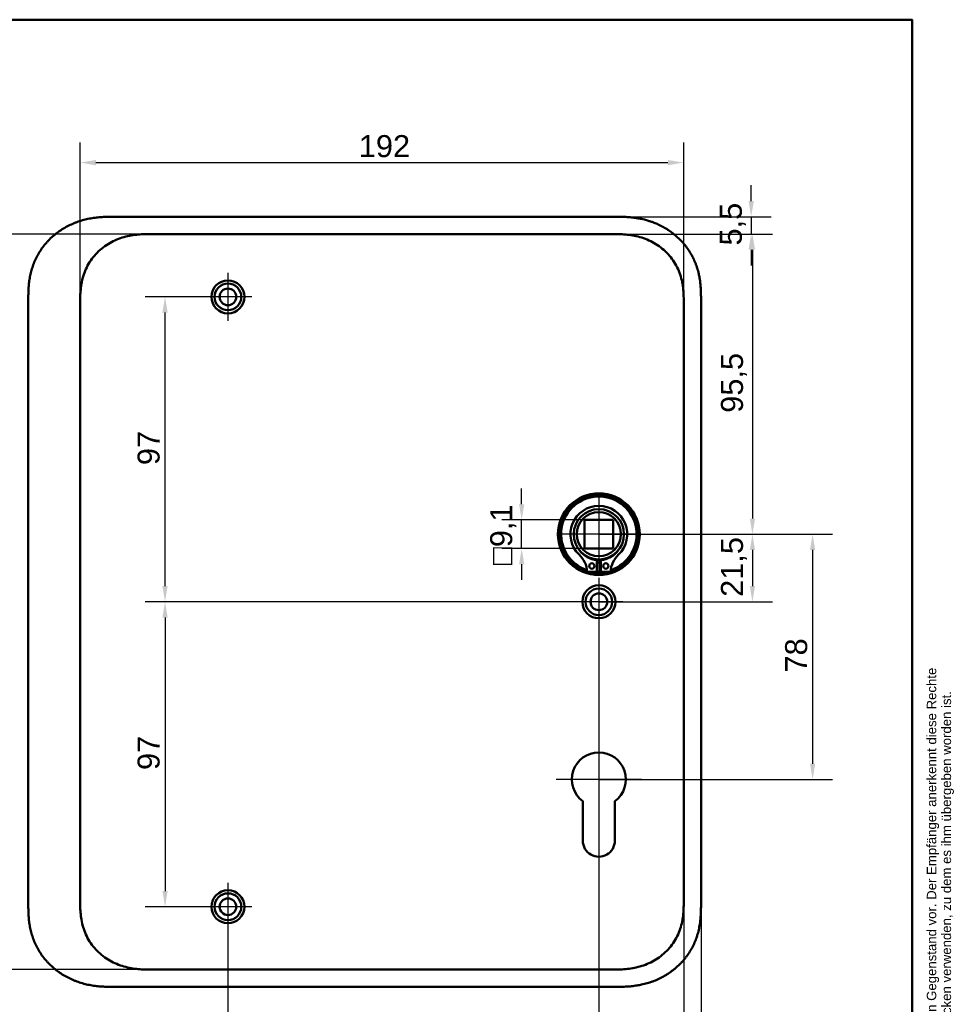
# Model space of a CAD drawing. Header units: millimetres. Extents: x 20 to 833, y 20 to 574.
# Tile 12 of 12: x 536 to 833, y 261 to 574. Entities that reach past the tile are written whole.
import ezdxf
from ezdxf.enums import TextEntityAlignment as Align

# ---------------------------------------------------------------- set-up
doc = ezdxf.new("R2010")
doc.units = ezdxf.units.MM
doc.header["$LTSCALE"] = 2
for name, color, linetype, lineweight in [('Bemaßungen(DIN)', 7, 'Continuous', 25), ('Mittelpunktmarkierung(DIN)', 7, 'Continuous', 25), ('Sichtbare Kanten(DIN)', 7, 'Continuous', 50), ('Skizziergeometrie(DIN)', 7, 'Continuous', 50), ('Symbole(DIN)', 7, 'Continuous', 25)]:
    doc.layers.add(name, color=color, linetype=linetype, lineweight=lineweight)
doc.styles.add('Aktuell-DIN', font='arial.ttf')
doc.styles.add('STANDARD-DIN~0', font='arial.ttf')
doc.styles.add('Textstil10', font='arial.ttf')
doc.styles.add('Textstil41', font='arial.ttf', dxfattribs={"width": 0.8})
doc.styles.add('Textstil83', font='arial.ttf', dxfattribs={"width": 0.8})
doc.dimstyles.new('CAD-LAN', dxfattribs={"dimscale": 2, "dimtxt": 3.5, "dimasz": 2.5, "dimexe": 3.175, "dimexo": 0, "dimgap": 0.8, "dimtad": 1, "dimrnd": 1e-08, "dimtxsty": 'STANDARD-DIN~0', "dimcen": 0.09, "dimdle": 10, "dimclrd": 250, "dimclre": 250, "dimclrt": 250, "dimadec": 0, "dimazin": 2, "dimtfac": 1, "dimtmove": 0, "dimatfit": 3, "dimfxl": 1, "dimtolj": 1, "dimtzin": 0, "dimlwd": 25, "dimlwe": 25, "dimarcsym": 0})

# ---------------------------------------------------------------- blocks, each defined once
blk = doc.blocks.new('Ränder Standardrahmen')
at = {"layer": 'Skizziergeometrie(DIN)', "flags": 128}
blk.add_lwpolyline([(10, 10), (10, 287), (410, 287), (410, 10), (10, 10)], dxfattribs=at)
blk = doc.blocks.new('Schriftfelder Heusser')
at = {"layer": 'Symbole(DIN)', "color": 7, "insert": (293.33, 191.7), "char_height": 1.5, "width": 182.3003, "attachment_point": 1, "rotation": 90, "line_spacing_factor": 0.944221, "style": 'Aktuell-DIN'}
blk.add_mtext('\\fArial|b0|i0;\\H1.5000;Die Schlossfabrik Heusser AG ist Eigentümerin dieses Dokumentes und behält sich alle Rechte an diesem und dem dargestellten Gegenstand vor. Der Empfänger anerkennt diese Rechte\\Pund wird das Dokument nicht ohne schriftliche Ermächtigung der Eigentümerin Dritten zugänglich machen oder zu anderen Zwecken verwenden, zu dem es ihm übergeben worden ist.\\P ', dxfattribs=at)
at = {"layer": 'Symbole(DIN)', "color": 179, "true_color": 0x262659, "style": 'Textstil10'}
blk.add_attdef('ERSTELLUNGSDATUM_001', (217.23, 218.29), '', height=2, dxfattribs=at)
at = {"layer": 'Symbole(DIN)', "color": 179, "true_color": 0x262659}
for tag, height, style, p in [('AUTOR', 2.49, 'Aktuell-DIN', (240.03, 219.26)), ('KONTROLLDATUM', 2, 'Textstil10', (217.42, 215.04)), ('KONTROLLIERT_VON', 2, 'Textstil10', (239.98, 215.05))]:
    blk.add_attdef(tag, text='', height=height, dxfattribs=dict(at, style=style)).set_placement(p, align=Align.MIDDLE_LEFT)
at = {"layer": 'Symbole(DIN)', "color": 7, "style": 'Textstil83', "width": 0.8}
blk.add_attdef('Anfänglicher_Ansichtsmaßstab_001', (281.57, 213.34), '', height=2.3, dxfattribs=at)
at = {"layer": 'Symbole(DIN)', "color": 179, "true_color": 0x262659, "style": 'Textstil10'}
blk.add_attdef('PROJEKT', text='', height=2, dxfattribs=at).set_placement((217.77, 209.72), align=Align.BOTTOM_LEFT)
at = {"layer": 'Symbole(DIN)', "color": 7, "style": 'Textstil41', "width": 0.8}
blk.add_attdef('STATUS', text='', height=5, dxfattribs=at).set_placement((284.53, 195.86), align=Align.MIDDLE_CENTER)
blk = doc.blocks.new('*D9')
at = {"layer": 'Bemaßungen(DIN)', "color": 250, "linetype": 'Continuous', "lineweight": 25, "true_color": 0x3f3f3f, "transparency": 16777216}
for p, q in [((768.79, 516.32), (768.79, 521.32)), ((724.79, 511.32), (775.14, 511.32)), ((768.79, 511.32), (768.79, 505.82)), ((723.79, 505.82), (775.14, 505.82)), ((768.79, 500.82), (768.79, 495.82))]:
    blk.add_line(p, q, dxfattribs=at)
at = {"layer": 'Bemaßungen(DIN)', "color": 250, "linetype": 'Continuous', "true_color": 0x3f3f3f, "transparency": 16777216}
for points in [[(767.96, 516.32), (769.63, 516.32), (768.79, 511.32)], [(767.96, 500.82), (769.63, 500.82), (768.79, 505.82)]]:
    blk.add_solid(points, dxfattribs=at)
at = {"layer": 'Defpoints', "color": 0, "linetype": 'Continuous', "transparency": 16777216}
for p in [(724.79, 511.32), (723.79, 505.82), (768.79, 505.82)]:
    blk.add_point(p, dxfattribs=at)
at = {"layer": 'Bemaßungen(DIN)', "color": 250, "linetype": 'Continuous', "lineweight": 25, "true_color": 0x3f3f3f, "transparency": 16777216, "insert": (758.81, 502.17), "char_height": 7, "attachment_point": 1, "rotation": 90, "style": 'STANDARD-DIN~0'}
blk.add_mtext('\\A1;5,5', dxfattribs=at)
blk = doc.blocks.new('*D10')
at = {"layer": 'Bemaßungen(DIN)', "color": 250, "linetype": 'Continuous', "lineweight": 25, "true_color": 0x3f3f3f, "transparency": 16777216}
for p, q in [((723.79, 505.82), (775.54, 505.82)), ((769.19, 500.82), (769.19, 415.32)), ((720.33, 410.32), (775.54, 410.32))]:
    blk.add_line(p, q, dxfattribs=at)
at = {"layer": 'Bemaßungen(DIN)', "color": 250, "linetype": 'Continuous', "true_color": 0x3f3f3f, "transparency": 16777216}
for points in [[(768.36, 500.82), (770.03, 500.82), (769.19, 505.82)], [(768.36, 415.32), (770.03, 415.32), (769.19, 410.32)]]:
    blk.add_solid(points, dxfattribs=at)
at = {"layer": 'Defpoints', "color": 0, "linetype": 'Continuous', "transparency": 16777216}
for p in [(723.79, 505.82), (720.33, 410.32), (769.19, 410.32)]:
    blk.add_point(p, dxfattribs=at)
at = {"layer": 'Bemaßungen(DIN)', "color": 250, "linetype": 'Continuous', "lineweight": 25, "true_color": 0x3f3f3f, "transparency": 16777216, "insert": (759.18, 448.95), "char_height": 7, "attachment_point": 1, "rotation": 90, "style": 'STANDARD-DIN~0'}
blk.add_mtext('\\A1;95,5', dxfattribs=at)
blk = doc.blocks.new('*D11')
at = {"layer": 'Bemaßungen(DIN)', "color": 250, "linetype": 'Continuous', "lineweight": 25, "true_color": 0x3f3f3f, "transparency": 16777216}
for p, q in [((720.33, 410.32), (775.54, 410.32)), ((769.19, 405.32), (769.19, 393.82)), ((720.33, 388.82), (775.54, 388.82))]:
    blk.add_line(p, q, dxfattribs=at)
at = {"layer": 'Bemaßungen(DIN)', "color": 250, "linetype": 'Continuous', "true_color": 0x3f3f3f, "transparency": 16777216}
for points in [[(768.36, 405.32), (770.03, 405.32), (769.19, 410.32)], [(768.36, 393.82), (770.03, 393.82), (769.19, 388.82)]]:
    blk.add_solid(points, dxfattribs=at)
at = {"layer": 'Defpoints', "color": 0, "linetype": 'Continuous', "transparency": 16777216}
for p in [(720.33, 410.32), (720.33, 388.82), (769.19, 388.82)]:
    blk.add_point(p, dxfattribs=at)
at = {"layer": 'Bemaßungen(DIN)', "color": 250, "linetype": 'Continuous', "lineweight": 25, "true_color": 0x3f3f3f, "transparency": 16777216, "insert": (759.18, 390.39), "char_height": 7, "attachment_point": 1, "rotation": 90, "style": 'STANDARD-DIN~0'}
blk.add_mtext('\\A1;21,5', dxfattribs=at)
blk = doc.blocks.new('*D12')
at = {"layer": 'Bemaßungen(DIN)', "color": 250, "linetype": 'Continuous', "lineweight": 25, "true_color": 0x3f3f3f, "transparency": 16777216}
for p, q in [((720.33, 410.32), (794.68, 410.32)), ((788.33, 405.32), (788.33, 337.32)), ((720.33, 332.32), (794.68, 332.32))]:
    blk.add_line(p, q, dxfattribs=at)
at = {"layer": 'Bemaßungen(DIN)', "color": 250, "linetype": 'Continuous', "true_color": 0x3f3f3f, "transparency": 16777216}
for points in [[(787.5, 405.32), (789.17, 405.32), (788.33, 410.32)], [(787.5, 337.32), (789.17, 337.32), (788.33, 332.32)]]:
    blk.add_solid(points, dxfattribs=at)
at = {"layer": 'Defpoints', "color": 0, "linetype": 'Continuous', "transparency": 16777216}
for p in [(720.33, 410.32), (720.33, 332.32), (788.33, 332.32)]:
    blk.add_point(p, dxfattribs=at)
at = {"layer": 'Bemaßungen(DIN)', "color": 250, "linetype": 'Continuous', "lineweight": 25, "true_color": 0x3f3f3f, "transparency": 16777216, "insert": (779.59, 366.33), "char_height": 7, "attachment_point": 1, "rotation": 90, "style": 'STANDARD-DIN~0'}
blk.add_mtext('\\A1;78', dxfattribs=at)
blk = doc.blocks.new('*D13')
at = {"layer": 'Bemaßungen(DIN)', "color": 250, "linetype": 'Continuous', "lineweight": 25, "true_color": 0x3f3f3f, "transparency": 16777216}
for p, q in [((695.78, 419.87), (695.78, 424.87)), ((715.78, 414.87), (689.43, 414.87)), ((695.78, 405.77), (695.78, 414.87)), ((715.78, 405.77), (689.43, 405.77)), ((695.78, 400.77), (695.78, 395.77))]:
    blk.add_line(p, q, dxfattribs=at)
at = {"layer": 'Bemaßungen(DIN)', "color": 250, "linetype": 'Continuous', "true_color": 0x3f3f3f, "transparency": 16777216}
for points in [[(694.95, 419.87), (696.62, 419.87), (695.78, 414.87)], [(694.95, 400.77), (696.62, 400.77), (695.78, 405.77)]]:
    blk.add_solid(points, dxfattribs=at)
at = {"layer": 'Defpoints', "color": 0, "linetype": 'Continuous', "transparency": 16777216}
for p in [(695.78, 414.87), (715.78, 414.87), (715.78, 405.77)]:
    blk.add_point(p, dxfattribs=at)
at = {"layer": 'Bemaßungen(DIN)', "color": 250, "linetype": 'Continuous', "lineweight": 25, "true_color": 0x3f3f3f, "transparency": 16777216, "insert": (685.77, 400.55), "char_height": 7, "attachment_point": 1, "rotation": 90, "style": 'STANDARD-DIN~0'}
blk.add_mtext('\\A1;\\fAIGDT|b0|i0;\\H7.0000;o\\fArial|b0|i0;\\H7.0000;9,1', dxfattribs=at)
blk = doc.blocks.new('*D14')
at = {"layer": 'Bemaßungen(DIN)', "color": 250, "linetype": 'Continuous', "lineweight": 25, "true_color": 0x3f3f3f, "transparency": 16777216}
for p, q in [((602.33, 485.82), (575.98, 485.82)), ((582.33, 393.82), (582.33, 480.82)), ((720.33, 388.82), (575.98, 388.82))]:
    blk.add_line(p, q, dxfattribs=at)
at = {"layer": 'Bemaßungen(DIN)', "color": 250, "linetype": 'Continuous', "true_color": 0x3f3f3f, "transparency": 16777216}
for points in [[(581.5, 480.82), (583.17, 480.82), (582.33, 485.82)], [(581.5, 393.82), (583.17, 393.82), (582.33, 388.82)]]:
    blk.add_solid(points, dxfattribs=at)
at = {"layer": 'Defpoints', "color": 0, "linetype": 'Continuous', "transparency": 16777216}
for p in [(582.33, 485.82), (602.33, 485.82), (720.33, 388.82)]:
    blk.add_point(p, dxfattribs=at)
at = {"layer": 'Bemaßungen(DIN)', "color": 250, "linetype": 'Continuous', "lineweight": 25, "true_color": 0x3f3f3f, "transparency": 16777216, "insert": (573.59, 432.31), "char_height": 7, "attachment_point": 1, "rotation": 90, "style": 'STANDARD-DIN~0'}
blk.add_mtext('\\A1;97', dxfattribs=at)
blk = doc.blocks.new('*D15')
at = {"layer": 'Bemaßungen(DIN)', "color": 250, "linetype": 'Continuous', "lineweight": 25, "true_color": 0x3f3f3f, "transparency": 16777216}
for p, q in [((720.33, 388.82), (575.98, 388.82)), ((582.33, 383.82), (582.33, 296.82)), ((602.33, 291.82), (575.98, 291.82))]:
    blk.add_line(p, q, dxfattribs=at)
at = {"layer": 'Bemaßungen(DIN)', "color": 250, "linetype": 'Continuous', "true_color": 0x3f3f3f, "transparency": 16777216}
for points in [[(581.5, 383.82), (583.17, 383.82), (582.33, 388.82)], [(581.5, 296.82), (583.17, 296.82), (582.33, 291.82)]]:
    blk.add_solid(points, dxfattribs=at)
at = {"layer": 'Defpoints', "color": 0, "linetype": 'Continuous', "transparency": 16777216}
for p in [(720.33, 388.82), (582.33, 291.82), (602.33, 291.82)]:
    blk.add_point(p, dxfattribs=at)
at = {"layer": 'Bemaßungen(DIN)', "color": 250, "linetype": 'Continuous', "lineweight": 25, "true_color": 0x3f3f3f, "transparency": 16777216, "insert": (573.59, 335.31), "char_height": 7, "attachment_point": 1, "rotation": 90, "style": 'STANDARD-DIN~0'}
blk.add_mtext('\\A1;97', dxfattribs=at)
blk = doc.blocks.new('*D16')
at = {"layer": 'Bemaßungen(DIN)', "color": 250, "linetype": 'Continuous', "lineweight": 25, "true_color": 0x3f3f3f, "transparency": 16777216}
for p, q in [((747.33, 294.11), (747.33, 230.76)), ((752.83, 293.11), (752.83, 230.76)), ((742.33, 237.11), (737.33, 237.11)), ((747.33, 237.11), (752.83, 237.11)), ((757.83, 237.11), (762.83, 237.11))]:
    blk.add_line(p, q, dxfattribs=at)
at = {"layer": 'Bemaßungen(DIN)', "color": 250, "linetype": 'Continuous', "true_color": 0x3f3f3f, "transparency": 16777216}
for points in [[(742.33, 237.94), (742.33, 236.27), (747.33, 237.11)], [(757.83, 237.94), (757.83, 236.27), (752.83, 237.11)]]:
    blk.add_solid(points, dxfattribs=at)
at = {"layer": 'Defpoints', "color": 0, "linetype": 'Continuous', "transparency": 16777216}
for p in [(747.33, 294.11), (752.83, 293.11), (752.83, 237.11)]:
    blk.add_point(p, dxfattribs=at)
at = {"layer": 'Bemaßungen(DIN)', "color": 250, "linetype": 'Continuous', "lineweight": 25, "true_color": 0x3f3f3f, "transparency": 16777216, "insert": (743.68, 247.09), "char_height": 7, "attachment_point": 1, "style": 'STANDARD-DIN~0'}
blk.add_mtext('\\A1;5,5', dxfattribs=at)
blk = doc.blocks.new('*D17')
at = {"layer": 'Bemaßungen(DIN)', "color": 250, "linetype": 'Continuous', "lineweight": 25, "true_color": 0x3f3f3f, "transparency": 16777216}
for p, q in [((720.33, 381.17), (720.33, 229.47)), ((602.33, 284.17), (602.33, 229.47)), ((715.33, 235.82), (607.33, 235.82))]:
    blk.add_line(p, q, dxfattribs=at)
at = {"layer": 'Bemaßungen(DIN)', "color": 250, "linetype": 'Continuous', "true_color": 0x3f3f3f, "transparency": 16777216}
for points in [[(607.33, 236.65), (607.33, 234.99), (602.33, 235.82)], [(715.33, 236.65), (715.33, 234.99), (720.33, 235.82)]]:
    blk.add_solid(points, dxfattribs=at)
at = {"layer": 'Defpoints', "color": 0, "linetype": 'Continuous', "transparency": 16777216}
for p in [(720.33, 381.17), (602.33, 284.17), (602.33, 235.82)]:
    blk.add_point(p, dxfattribs=at)
at = {"layer": 'Bemaßungen(DIN)', "color": 250, "linetype": 'Continuous', "lineweight": 25, "true_color": 0x3f3f3f, "transparency": 16777216, "insert": (653.92, 244.57), "char_height": 7, "attachment_point": 1, "style": 'STANDARD-DIN~0'}
blk.add_mtext('\\A1;118', dxfattribs=at)
blk = doc.blocks.new('*D25')
at = {"layer": 'Bemaßungen(DIN)', "color": 250, "linetype": 'Continuous', "lineweight": 25, "true_color": 0x3f3f3f, "transparency": 16777216}
for p, q in [((578.87, 505.82), (504.52, 505.82)), ((510.87, 500.82), (510.87, 276.82)), ((578.87, 271.82), (504.52, 271.82))]:
    blk.add_line(p, q, dxfattribs=at)
at = {"layer": 'Bemaßungen(DIN)', "color": 250, "linetype": 'Continuous', "true_color": 0x3f3f3f, "transparency": 16777216}
for points in [[(510.04, 500.82), (511.7, 500.82), (510.87, 505.82)], [(510.04, 276.82), (511.7, 276.82), (510.87, 271.82)]]:
    blk.add_solid(points, dxfattribs=at)
at = {"layer": 'Defpoints', "color": 0, "linetype": 'Continuous', "transparency": 16777216}
for p in [(578.87, 505.82), (510.87, 271.82), (578.87, 271.82)]:
    blk.add_point(p, dxfattribs=at)
at = {"layer": 'Bemaßungen(DIN)', "color": 250, "linetype": 'Continuous', "lineweight": 25, "true_color": 0x3f3f3f, "transparency": 16777216, "insert": (502.12, 381.04), "char_height": 7, "attachment_point": 1, "rotation": 90, "style": 'STANDARD-DIN~0'}
blk.add_mtext('\\A1;234', dxfattribs=at)
blk = doc.blocks.new('*D26')
at = {"layer": 'Bemaßungen(DIN)', "color": 250, "linetype": 'Continuous', "lineweight": 25, "true_color": 0x3f3f3f, "transparency": 16777216}
for p, q in [((555.33, 482.61), (555.33, 534.89)), ((747.33, 483.54), (747.33, 534.89)), ((560.33, 528.54), (742.33, 528.54))]:
    blk.add_line(p, q, dxfattribs=at)
at = {"layer": 'Bemaßungen(DIN)', "color": 250, "linetype": 'Continuous', "true_color": 0x3f3f3f, "transparency": 16777216}
for points in [[(560.33, 529.37), (560.33, 527.7), (555.33, 528.54)], [(742.33, 529.37), (742.33, 527.7), (747.33, 528.54)]]:
    blk.add_solid(points, dxfattribs=at)
at = {"layer": 'Defpoints', "color": 0, "linetype": 'Continuous', "transparency": 16777216}
for p in [(747.33, 528.54), (555.33, 482.61), (747.33, 483.54)]:
    blk.add_point(p, dxfattribs=at)
at = {"layer": 'Bemaßungen(DIN)', "color": 250, "linetype": 'Continuous', "lineweight": 25, "true_color": 0x3f3f3f, "transparency": 16777216, "insert": (643.97, 537.28), "char_height": 7, "attachment_point": 1, "style": 'STANDARD-DIN~0'}
blk.add_mtext('\\A1;192', dxfattribs=at)

msp = doc.modelspace()

# ---------------------------------------------------------------- linework, layer by layer
at = {"layer": 'Mittelpunktmarkierung(DIN)', "linetype": 'Continuous'}
for p, q in [((602.333, 493.471), (602.333, 478.171)), ((609.983, 485.821), (594.683, 485.821)), ((720.333, 422.321), (720.333, 398.321)), ((732.333, 410.321), (708.333, 410.321)), ((720.333, 396.471), (720.333, 381.171)), ((727.983, 388.821), (712.683, 388.821)), ((720.333, 345.921), (720.333, 322.321)), ((733.933, 332.321), (706.733, 332.321)), ((602.333, 299.471), (602.333, 284.171)), ((609.983, 291.821), (594.683, 291.821))]:
    msp.add_line(p, q, dxfattribs=at)
at = {"layer": 'Sichtbare Kanten(DIN)'}
for p, q in [((724.794, 511.321), (565.872, 511.321)), ((578.872, 505.821), (578.871, 505.821)), ((723.795, 505.821), (578.872, 505.821)), ((538.833, 484.537), (538.833, 293.064)), ((752.833, 293.106), (752.833, 484.537)), ((715.783, 405.771), (715.783, 414.871)), ((715.783, 414.871), (724.883, 414.871)), ((724.883, 414.871), (724.883, 405.771)), ((724.883, 405.771), (715.783, 405.771)), ((719.716, 402.063), (719.716, 398.363)), ((720.95, 398.363), (720.95, 402.063)), ((719.716, 398.363), (716.692, 398.363)), ((723.974, 398.363), (720.95, 398.363)), ((715.233, 312.822), (715.234, 325.396)), ((725.433, 325.397), (725.433, 312.821)), ((723.795, 271.821), (578.871, 271.821)), ((578.871, 271.821), (578.871, 271.821)), ((723.795, 271.821), (723.795, 271.821)), ((565.872, 266.321), (724.794, 266.321))]:
    msp.add_line(p, q, dxfattribs=at)
for centre, radius in [((602.333, 485.821), 5.25), ((602.333, 485.821), 4.25), ((602.333, 485.821), 2.65), ((720.333, 410.321), 13), ((720.333, 410.321), 12.5), ((720.333, 410.321), 8), ((720.333, 410.321), 7), ((718.101, 400.213), 0.85), ((722.565, 400.213), 0.85), ((720.333, 388.821), 5.25), ((720.333, 388.821), 4.25), ((720.333, 388.821), 2.65), ((602.333, 291.821), 5.25), ((602.333, 291.821), 4.25), ((602.333, 291.821), 2.65)]:
    msp.add_circle(centre, radius, dxfattribs=at)
for centre, radius, start, end in [((720.333, 410.321), 12, 288.17213, 251.82787), ((720.333, 410.321), 9.017, 314.1409, 225.8591), ((720.333, 409.588), 7.55, 215.6871, 265.31499), ((720.333, 409.588), 7.55, 274.68501, 324.3129), ((708.01, 397.623), 8.678, 4.96705, 45.8591), ((720.333, 410.321), 8.2, 243.63056, 296.36944), ((720.333, 410.321), 9, 266.0711, 273.9289), ((732.656, 397.623), 8.678, 134.1409, 175.03295), ((720.333, 410.321), 12, 265.21102, 274.78898), ((720.333, 332.321), 8.6, 306.37184, 233.63272), ((720.333, 312.821), 5.1, 179.99749, 0)]:
    msp.add_arc(centre, radius, start, end, dxfattribs=at)
for points, knots in [([(565.872, 511.321), (565.286, 511.319), (564.108, 511.306), (562.618, 511.242), (561.121, 511.127), (559.917, 510.989), (558.413, 510.747), (557.213, 510.495), (555.723, 510.1), (554.544, 509.719), (553.093, 509.158), (551.955, 508.642), (550.57, 507.913), (549.496, 507.265), (548.203, 506.375), (547.213, 505.603), (546.04, 504.567), (545.154, 503.684), (544.122, 502.519), (543.358, 501.542), (542.487, 500.273), (541.857, 499.221), (541.159, 497.871), (540.672, 496.765), (540.151, 495.361), (539.805, 494.222), (539.457, 492.788), (539.243, 491.636), (539.047, 490.197), (538.944, 489.048), (538.867, 487.622), (538.833, 486.208), (538.833, 485.091), (538.833, 484.537)], [-0.99998994, -0.99998994, -0.99998994, -0.99998994, -0.9592928, -0.91859565, -0.89824708, -0.85754993, -0.83720136, -0.79650421, -0.77615564, -0.73545849, -0.71510992, -0.67441277, -0.6540642, -0.61336705, -0.59301848, -0.55232133, -0.53197276, -0.49127561, -0.47092704, -0.43022989, -0.40988132, -0.36918417, -0.3488356, -0.30813845, -0.28778988, -0.24709273, -0.22674416, -0.18604701, -0.16569844, -0.12500129, -0.10465272, -0.06395557, -0.02325842, -0.02325842, -0.02325842, -0.02325842]), ([(752.833, 484.537), (752.833, 484.835), (752.833, 485.434), (752.827, 486.188), (752.815, 486.944), (752.797, 487.552), (752.763, 488.315), (752.725, 488.927), (752.65, 489.846), (752.548, 490.766), (752.36, 491.991), (752.178, 492.905), (751.96, 493.811), (751.797, 494.412), (751.571, 495.158), (751.371, 495.749), (751.098, 496.48), (750.861, 497.058), (750.478, 497.912), (750.06, 498.751), (749.367, 499.974), (748.682, 501.019), (747.748, 502.268), (746.94, 503.219), (745.859, 504.343), (744.942, 505.187), (743.734, 506.171), (742.723, 506.899), (741.408, 507.732), (740.319, 508.335), (739.057, 508.941), (738.199, 509.304), (737.327, 509.634), (736.741, 509.838), (735.853, 510.119), (734.956, 510.367), (733.75, 510.644), (732.839, 510.815), (731.924, 510.956), (731.313, 511.035), (730.55, 511.119), (729.939, 511.173), (729.177, 511.227), (728.567, 511.26), (727.654, 511.295), (726.443, 511.32), (725.392, 511.322), (724.794, 511.321)], [-0.99999789, -0.99999789, -0.99999789, -0.99999789, -0.9791648, -0.9583317, -0.94791516, -0.92708206, -0.91666552, -0.89583243, -0.88541588, -0.85416624, -0.83333315, -0.80208351, -0.79166696, -0.77083387, -0.76041733, -0.73958423, -0.72916769, -0.70833459, -0.69791805, -0.66666841, -0.64583532, -0.60416913, -0.58333604, -0.54166985, -0.52083676, -0.47917058, -0.45833749, -0.4166713, -0.39583821, -0.35417202, -0.33333893, -0.30208929, -0.29167275, -0.27083965, -0.26042311, -0.22917347, -0.20834038, -0.17709074, -0.16667419, -0.1458411, -0.13542455, -0.11459146, -0.10417491, -0.08334182, -0.07292528, -0.04167564, -0.00000945, -0.00000945, -0.00000945, -0.00000945]), ([(555.333, 483.537), (555.333, 484.165), (555.333, 484.813), (555.346, 485.462), (555.359, 486.185), (555.388, 486.908), (555.444, 487.624), (555.504, 488.402), (555.595, 489.17), (555.726, 489.932), (555.862, 490.725), (556.04, 491.511), (556.275, 492.301), (556.51, 493.094), (556.801, 493.882), (557.146, 494.647), (557.493, 495.417), (557.895, 496.165), (558.351, 496.882), (558.806, 497.598), (559.313, 498.283), (559.869, 498.931), (560.419, 499.573), (561.021, 500.181), (561.657, 500.742), (562.294, 501.302), (562.964, 501.814), (563.665, 502.278), (564.36, 502.74), (565.085, 503.155), (565.839, 503.524), (566.575, 503.885), (567.337, 504.201), (568.121, 504.472), (568.876, 504.733), (569.65, 504.952), (570.434, 505.13), (571.182, 505.3), (571.939, 505.432), (572.703, 505.533), (573.426, 505.628), (574.156, 505.694), (574.887, 505.738), (575.578, 505.779), (576.27, 505.801), (576.956, 505.811), (577.603, 505.821), (578.244, 505.821), (578.871, 505.821)], [0, 0, 0, 0, 0.20048, 0.20048, 0.20048, 0.4237428, 0.4237428, 0.4237428, 0.6666848, 0.6666848, 0.6666848, 0.9193992, 0.9193992, 0.9193992, 1.173002, 1.173002, 1.173002, 1.4278722, 1.4278722, 1.4278722, 1.6819311, 1.6819311, 1.6819311, 1.933378, 1.933378, 1.933378, 2.1848149, 2.1848149, 2.1848149, 2.4343919, 2.4343919, 2.4343919, 2.6782792, 2.6782792, 2.6782792, 2.9134601, 2.9134601, 2.9134601, 3.1379646, 3.1379646, 3.1379646, 3.3508174, 3.3508174, 3.3508174, 3.5518222, 3.5518222, 3.5518222, 3.7413044, 3.7413044, 3.7413044, 3.7413044]), ([(723.795, 505.821), (724.422, 505.821), (725.064, 505.821), (725.71, 505.811), (726.396, 505.801), (727.088, 505.779), (727.779, 505.738), (728.51, 505.694), (729.24, 505.628), (729.964, 505.533), (730.727, 505.432), (731.484, 505.3), (732.232, 505.13), (733.016, 504.952), (733.791, 504.733), (734.546, 504.472), (735.329, 504.201), (736.092, 503.885), (736.828, 503.524), (737.581, 503.155), (738.306, 502.74), (739.002, 502.278), (739.702, 501.814), (740.372, 501.302), (741.009, 500.742), (741.646, 500.181), (742.247, 499.573), (742.797, 498.931), (743.353, 498.283), (743.861, 497.597), (744.315, 496.882), (744.771, 496.165), (745.173, 495.417), (745.52, 494.647), (745.865, 493.882), (746.156, 493.094), (746.391, 492.301), (746.626, 491.511), (746.805, 490.724), (746.941, 489.932), (747.071, 489.17), (747.162, 488.402), (747.222, 487.624), (747.278, 486.908), (747.307, 486.185), (747.321, 485.462), (747.333, 484.813), (747.333, 484.165), (747.333, 483.537)], [0, 0, 0, 0, 0.1894834, 0.1894834, 0.1894834, 0.3904881, 0.3904881, 0.3904881, 0.6033414, 0.6033414, 0.6033414, 0.8278466, 0.8278466, 0.8278466, 1.0630283, 1.0630283, 1.0630283, 1.3069161, 1.3069161, 1.3069161, 1.5564929, 1.5564929, 1.5564929, 1.8079285, 1.8079285, 1.8079285, 2.0593731, 2.0593731, 2.0593731, 2.3134297, 2.3134297, 2.3134297, 2.5682979, 2.5682979, 2.5682979, 2.8218991, 2.8218991, 2.8218991, 3.0746122, 3.0746122, 3.0746122, 3.3175525, 3.3175525, 3.3175525, 3.5408138, 3.5408138, 3.5408138, 3.7412926, 3.7412926, 3.7412926, 3.7412926]), ([(538.833, 293.023), (538.833, 292.496), (538.834, 291.407), (538.867, 290.02), (538.944, 288.594), (539.047, 287.446), (539.243, 286.006), (539.457, 284.854), (539.805, 283.42), (540.151, 282.282), (540.672, 280.877), (541.159, 279.771), (541.857, 278.421), (542.487, 277.37), (543.358, 276.1), (544.122, 275.123), (545.154, 273.959), (546.04, 273.076), (547.213, 272.039), (548.203, 271.267), (549.496, 270.378), (550.57, 269.729), (551.955, 269), (553.093, 268.484), (554.544, 267.924), (555.723, 267.542), (557.213, 267.148), (558.413, 266.896), (559.917, 266.654), (561.121, 266.515), (562.618, 266.401), (564.108, 266.337), (565.286, 266.324), (565.872, 266.321)], [-0.97472618, -0.97472618, -0.97472618, -0.97472618, -0.93604739, -0.89534998, -0.87500127, -0.83430386, -0.81395515, -0.77325774, -0.75290903, -0.71221162, -0.69186291, -0.6511655, -0.6308168, -0.59011938, -0.56977068, -0.52907326, -0.50872456, -0.46802714, -0.44767844, -0.40698102, -0.38663232, -0.3459349, -0.3255862, -0.28488878, -0.26454008, -0.22384266, -0.20349396, -0.16279654, -0.14244784, -0.10175042, -0.08140172, -0.0407043, -0.00000689, -0.00000689, -0.00000689, -0.00000689]), ([(578.871, 271.821), (578.244, 271.821), (577.603, 271.821), (576.956, 271.831), (576.27, 271.842), (575.578, 271.863), (574.887, 271.905), (574.156, 271.948), (573.426, 272.015), (572.703, 272.11), (571.939, 272.21), (571.182, 272.342), (570.434, 272.512), (569.65, 272.69), (568.876, 272.909), (568.12, 273.17), (567.337, 273.441), (566.575, 273.758), (565.839, 274.118), (565.085, 274.487), (564.36, 274.903), (563.665, 275.364), (562.964, 275.829), (562.294, 276.34), (561.657, 276.901), (561.021, 277.461), (560.419, 278.07), (559.869, 278.711), (559.313, 279.36), (558.806, 280.045), (558.351, 280.76), (557.895, 281.478), (557.493, 282.226), (557.146, 282.995), (556.801, 283.76), (556.51, 284.548), (556.275, 285.341), (556.04, 286.132), (555.862, 286.918), (555.726, 287.71), (555.595, 288.472), (555.504, 289.241), (555.444, 290.019), (555.388, 290.734), (555.359, 291.458), (555.346, 292.18), (555.333, 292.829), (555.333, 293.477), (555.333, 294.105)], [0, 0, 0, 0, 0.1894861, 0.1894861, 0.1894861, 0.3904941, 0.3904941, 0.3904941, 0.6033491, 0.6033491, 0.6033491, 0.8278544, 0.8278544, 0.8278544, 1.0630348, 1.0630348, 1.0630348, 1.3069205, 1.3069205, 1.3069205, 1.5564953, 1.5564953, 1.5564953, 1.8079303, 1.8079303, 1.8079303, 2.0593759, 2.0593759, 2.0593759, 2.3134335, 2.3134335, 2.3134335, 2.5683022, 2.5683022, 2.5683022, 2.8219033, 2.8219033, 2.8219033, 3.0746163, 3.0746163, 3.0746163, 3.3175565, 3.3175565, 3.3175565, 3.5408165, 3.5408165, 3.5408165, 3.7412931, 3.7412931, 3.7412931, 3.7412931]), ([(747.333, 294.105), (747.333, 293.477), (747.333, 292.829), (747.321, 292.18), (747.307, 291.458), (747.278, 290.734), (747.222, 290.019), (747.162, 289.241), (747.071, 288.472), (746.941, 287.71), (746.805, 286.918), (746.626, 286.132), (746.391, 285.341), (746.156, 284.548), (745.865, 283.76), (745.52, 282.995), (745.173, 282.226), (744.771, 281.478), (744.315, 280.76), (743.861, 280.045), (743.353, 279.36), (742.797, 278.711), (742.247, 278.07), (741.645, 277.461), (741.009, 276.901), (740.372, 276.34), (739.702, 275.829), (739.002, 275.364), (738.306, 274.903), (737.581, 274.487), (736.828, 274.118), (736.092, 273.758), (735.329, 273.441), (734.546, 273.17), (733.79, 272.909), (733.016, 272.69), (732.232, 272.512), (731.484, 272.342), (730.727, 272.21), (729.964, 272.11), (729.24, 272.015), (728.51, 271.948), (727.779, 271.905), (727.088, 271.863), (726.396, 271.842), (725.71, 271.831), (725.063, 271.821), (724.422, 271.821), (723.795, 271.821)], [0, 0, 0, 0, 0.2004784, 0.2004784, 0.2004784, 0.4237411, 0.4237411, 0.4237411, 0.6666843, 0.6666843, 0.6666843, 0.9194, 0.9194, 0.9194, 1.1730033, 1.1730033, 1.1730033, 1.4278738, 1.4278738, 1.4278738, 1.6819326, 1.6819326, 1.6819326, 1.9333793, 1.9333793, 1.9333793, 2.1848165, 2.1848165, 2.1848165, 2.4343943, 2.4343943, 2.4343943, 2.6782826, 2.6782826, 2.6782826, 2.9134642, 2.9134642, 2.9134642, 3.1379689, 3.1379689, 3.1379689, 3.3508216, 3.3508216, 3.3508216, 3.5518256, 3.5518256, 3.5518256, 3.7413067, 3.7413067, 3.7413067, 3.7413067]), ([(724.794, 266.321), (725.392, 266.321), (726.443, 266.322), (727.654, 266.347), (728.567, 266.382), (729.176, 266.415), (729.939, 266.469), (730.55, 266.524), (731.313, 266.607), (731.924, 266.687), (732.839, 266.828), (733.75, 266.998), (735.107, 267.311), (736.3, 267.652), (737.767, 268.161), (738.917, 268.634), (740.319, 269.307), (741.408, 269.91), (742.723, 270.743), (743.734, 271.471), (744.942, 272.455), (745.859, 273.299), (746.94, 274.423), (747.748, 275.374), (748.682, 276.624), (749.367, 277.669), (750.137, 279.027), (750.683, 280.152), (751.275, 281.595), (751.675, 282.779), (752.082, 284.282), (752.337, 285.499), (752.548, 286.877), (752.65, 287.796), (752.725, 288.715), (752.763, 289.327), (752.797, 290.09), (752.815, 290.698), (752.827, 291.455), (752.833, 292.208), (752.833, 292.807), (752.833, 293.106)], [-0.99999787, -0.99999787, -0.99999787, -0.99999787, -0.95833168, -0.92708204, -0.9166655, -0.89583241, -0.88541586, -0.86458277, -0.85416622, -0.83333313, -0.82291658, -0.79166695, -0.77083385, -0.72916767, -0.70833458, -0.66666839, -0.6458353, -0.60416912, -0.58333603, -0.54166984, -0.52083675, -0.47917057, -0.45833747, -0.41667129, -0.3958382, -0.35417201, -0.33333892, -0.29167274, -0.27083965, -0.22917346, -0.20834037, -0.16667419, -0.14584109, -0.11459146, -0.10417491, -0.08334182, -0.07292527, -0.05209218, -0.04167563, -0.02084254, -0.00000945, -0.00000945, -0.00000945, -0.00000945])]:
    msp.add_open_spline(points, degree=3, knots=knots, dxfattribs=at)
for points, degree in [([(555.333, 294.106), (555.333, 357.249), (555.333, 420.393), (555.333, 483.537)], 3), ([(747.333, 483.537), (747.333, 388.821), (747.333, 294.106)], 2)]:
    msp.add_open_spline(points, degree=degree, dxfattribs=at)

# ---------------------------------------------------------------- block references
at = {"xscale": 2, "yscale": 2, "zscale": 2}
for name, p in [('Ränder Standardrahmen', (0, 0)), ('Schriftfelder Heusser', (238, -362.833))]:
    msp.add_blockref(name, p, dxfattribs=at)

# ---------------------------------------------------------------- dimensions: what is measured, and where the dimension line sits
at = {"layer": 'Bemaßungen(DIN)', "color": 250, "linetype": 'Continuous', "lineweight": 25, "true_color": 0x3f3f3f}
for base, p1, p2, angle, override, picture, middle in [((747.333, 528.537), (555.333, 482.609), (747.333, 483.537), 180, {"dimgap": 0.8, "dimdec": 2, "dimtol": 0, "dimlim": 0, "dimtp": 0, "dimtm": 0, "dimtdec": 2, "dimtofl": 0, "dimatfit": 1}, '*D26', (651.333, 528.537)), ((768.794, 505.821), (724.794, 511.321), (723.795, 505.821), 270, {"dimgap": 0.8, "dimdec": 2, "dimtol": 0, "dimlim": 0, "dimtp": 0, "dimtm": 0, "dimtdec": 2, "dimtofl": 1, "dimatfit": 1}, '*D9', (768.794, 508.571)), ((510.871, 271.821), (578.872, 505.821), (578.871, 271.821), 270, {"dimgap": 0.8, "dimdec": 2, "dimtol": 0, "dimlim": 0, "dimtp": 0, "dimtm": 0, "dimtdec": 2, "dimtofl": 0, "dimatfit": 1}, '*D25', (510.871, 388.821)), ((769.192, 410.321), (723.795, 505.821), (720.333, 410.321), 270, {"dimgap": 0.8, "dimdec": 2, "dimtol": 0, "dimlim": 0, "dimtp": 0, "dimtm": 0, "dimtdec": 2, "dimtofl": 0, "dimatfit": 1}, '*D10', (769.192, 458.071)), ((582.333, 485.821), (720.333, 388.821), (602.333, 485.821), 90, {"dimgap": 0.8, "dimdec": 2, "dimtol": 0, "dimlim": 0, "dimtp": 0, "dimtm": 0, "dimtdec": 2, "dimtofl": 0, "dimatfit": 1}, '*D14', (582.333, 437.321)), ((769.192, 388.821), (720.333, 410.321), (720.333, 388.821), 90, {"dimgap": 0.8, "dimdec": 2, "dimtol": 0, "dimlim": 0, "dimtp": 0, "dimtm": 0, "dimtdec": 2, "dimtofl": 0, "dimatfit": 1}, '*D11', (769.192, 399.571)), ((788.333, 332.321), (720.333, 410.321), (720.333, 332.321), 90, {"dimgap": 0.8, "dimdec": 2, "dimtol": 0, "dimlim": 0, "dimtp": 0, "dimtm": 0, "dimtdec": 2, "dimtofl": 0, "dimatfit": 1}, '*D12', (788.333, 371.321)), ((582.333, 291.821), (720.333, 388.821), (602.333, 291.821), 90, {"dimgap": 0.8, "dimdec": 2, "dimtol": 0, "dimlim": 0, "dimtp": 0, "dimtm": 0, "dimtdec": 2, "dimtofl": 0, "dimatfit": 1}, '*D15', (582.333, 340.321)), ((602.333, 235.821), (720.333, 381.171), (602.333, 284.171), 180, {"dimgap": 0.8, "dimdec": 2, "dimtol": 0, "dimlim": 0, "dimtp": 0, "dimtm": 0, "dimtdec": 2, "dimtofl": 0, "dimatfit": 1}, '*D17', (661.333, 235.821)), ((752.833, 237.106), (747.333, 294.105), (752.833, 293.106), 180, {"dimgap": 0.8, "dimdec": 2, "dimtol": 0, "dimlim": 0, "dimtp": 0, "dimtm": 0, "dimtdec": 2, "dimtofl": 1, "dimatfit": 1}, '*D16', (750.083, 237.106))]:
    dim = msp.add_linear_dim(base=base, p1=p1, p2=p2, angle=angle, dimstyle='CAD-LAN', override=override, dxfattribs=at)
    dim.commit()
    dim.dimension.update_dxf_attribs({"geometry": picture, "text_midpoint": middle, "dimtype": 160})
dim = msp.add_linear_dim(base=(695.783, 414.871), p1=(715.783, 405.771), p2=(715.783, 414.871), angle=90, text='\\fAIGDT|b0|i0;\\H7.0000;o\\fArial|b0|i0;\\H7.0000;<>', dimstyle='CAD-LAN', override={"dimgap": 0.8, "dimdec": 2, "dimtol": 0, "dimlim": 0, "dimtp": 0, "dimtm": 0, "dimtdec": 2, "dimtofl": 1, "dimatfit": 1}, dxfattribs=at)
dim.commit()
dim.dimension.update_dxf_attribs({"geometry": '*D13', "text_midpoint": (695.783, 410.321), "dimtype": 160})

doc.saveas('drawing.dxf')
